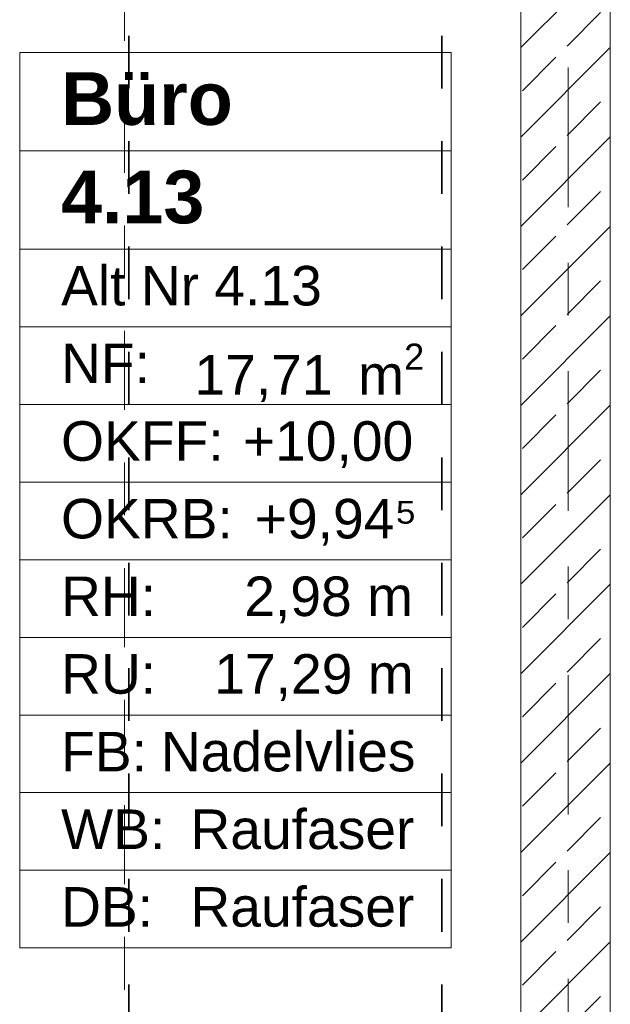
# Model space of a CAD drawing. Header units: metres. Extents: x -3.6 to 84.5, y -11 to 16.8.
# Tile 44 of 229: x 10.3 to 11.4, y 11 to 12.8. Entities that reach past the tile are written whole.
import ezdxf

# ---------------------------------------------------------------- set-up
doc = ezdxf.new("R2010")
doc.units = ezdxf.units.M
doc.header["$MEASUREMENT"] = 0
for name, pattern in [('Achse', [0.2, 0.1, -0.05, 0, -0.05]), ('Schnittlinie', [0.3, 0.15, -0.075, 0, -0.075]), ('Strichlinie doppelt', [0.546806, 0.264583, -0.105833, 0.070556, -0.105833])]:
    doc.linetypes.add(name, pattern=pattern)
for name, color, linetype in [('155 - Bemaßung_ Beschriftung.Ausbau - Deckenelemente', 7, 'Continuous'), ('201a - Marker.Schnitt - optisch Grundriss', 7, 'Continuous'), ('401 - Zone.Raum_ Raumbegrenzung_ Whg.', 7, 'Continuous'), ('451 - Universal.Achsen Raster', 7, 'Continuous'), ('605 - Struktur.Wand Innen', 7, 'Continuous')]:
    doc.layers.add(name, color=color, linetype=linetype)
doc.styles.add('ERSTELLTER_STIL_1', font='txt')
doc.styles.add('ERSTELLTER_STIL_2', font='txt')

msp = doc.modelspace()

# ---------------------------------------------------------------- hatches: boundary and pattern name
at = {"layer": '605 - Struktur.Wand Innen', "linetype": 'Continuous', "lineweight": 0, "true_color": 0x000000}
h = msp.add_hatch(dxfattribs=at)
h.set_pattern_fill('Beton__Stahlbeton_0001', color=18, style=0, pattern_type=2)
h.set_pattern_definition([(45, (0, 0), (-0.0848528, 0.0848528), []), (45, (-0.04243, 0.04243), (-0.0848528, 0.0848528), [0.09, -0.03])])
h.paths.add_polyline_path([(11.24, 8.5), (11.41, 8.5), (11.41, 13), (11.24, 13)])

# ---------------------------------------------------------------- linework, layer by layer
at = {"layer": '155 - Bemaßung_ Beschriftung.Ausbau - Deckenelemente', "color": 7, "linetype": 'Achse', "lineweight": 35}
for p, q in [((10.496, 12.99), (10.496, 8.51)), ((11.09, 12.99), (11.09, 8.51))]:
    msp.add_line(p, q, dxfattribs=at)
at = {"layer": '201a - Marker.Schnitt - optisch Grundriss', "color": 7, "linetype": 'Schnittlinie', "lineweight": 13}
msp.add_line((10.488, 14.48), (10.488, -0.78), dxfattribs=at)
at = {"layer": '401 - Zone.Raum_ Raumbegrenzung_ Whg.', "color": 7, "linetype": 'Continuous', "lineweight": 9}
for p, q in [((11.1079, 12.7583), (10.2891, 12.7583)), ((10.2891, 12.7583), (10.2891, 11.0591)), ((10.2891, 12.7583), (11.1079, 12.7583)), ((10.2891, 12.5716), (10.2891, 12.7583)), ((11.1079, 11.0591), (11.1079, 12.7583)), ((11.1079, 12.7583), (11.1079, 12.5716)), ((11.1079, 12.5716), (10.2891, 12.5716)), ((10.2891, 12.5716), (11.1079, 12.5716)), ((10.2891, 12.385), (10.2891, 12.5716)), ((11.1079, 12.5716), (11.1079, 12.385)), ((11.1079, 12.385), (10.2891, 12.385)), ((10.2891, 12.385), (11.1079, 12.385)), ((10.2891, 12.2377), (10.2891, 12.385)), ((11.1079, 12.385), (11.1079, 12.2377)), ((11.1079, 12.2377), (10.2891, 12.2377)), ((10.2891, 12.2377), (11.1079, 12.2377)), ((10.2891, 12.0904), (10.2891, 12.2377)), ((11.1079, 12.2377), (11.1079, 12.0904)), ((11.1079, 12.0904), (10.2891, 12.0904)), ((10.2891, 12.0904), (11.1079, 12.0904)), ((10.2891, 11.9431), (10.2891, 12.0904)), ((11.1079, 12.0904), (11.1079, 11.9431)), ((11.1079, 11.9431), (10.2891, 11.9431)), ((10.2891, 11.9431), (11.1079, 11.9431)), ((10.2891, 11.7958), (10.2891, 11.9431)), ((11.1079, 11.9431), (11.1079, 11.7958)), ((11.1079, 11.7958), (10.2891, 11.7958)), ((10.2891, 11.7958), (11.1079, 11.7958)), ((10.2891, 11.6484), (10.2891, 11.7958)), ((11.1079, 11.7958), (11.1079, 11.6484)), ((11.1079, 11.6484), (10.2891, 11.6484)), ((10.2891, 11.6484), (11.1079, 11.6484)), ((10.2891, 11.5011), (10.2891, 11.6484)), ((11.1079, 11.6484), (11.1079, 11.5011)), ((11.1079, 11.5011), (10.2891, 11.5011)), ((10.2891, 11.5011), (11.1079, 11.5011)), ((10.2891, 11.3538), (10.2891, 11.5011)), ((11.1079, 11.5011), (11.1079, 11.3538)), ((11.1079, 11.3538), (10.2891, 11.3538)), ((10.2891, 11.3538), (11.1079, 11.3538)), ((10.2891, 11.2065), (10.2891, 11.3538)), ((11.1079, 11.3538), (11.1079, 11.2065)), ((11.1079, 11.2065), (10.2891, 11.2065)), ((10.2891, 11.2065), (11.1079, 11.2065)), ((10.2891, 11.0591), (10.2891, 11.2065)), ((11.1079, 11.2065), (11.1079, 11.0591)), ((10.2891, 11.0591), (11.1079, 11.0591)), ((11.1079, 11.0591), (10.2891, 11.0591))]:
    msp.add_line(p, q, dxfattribs=at)
at = {"layer": '451 - Universal.Achsen Raster', "color": 160, "linetype": 'Strichlinie doppelt', "lineweight": 9, "true_color": 0x3232ff}
msp.add_line((11.33, -10.585), (11.33, 16.355), dxfattribs=at)
at = {"layer": '605 - Struktur.Wand Innen', "color": 7, "linetype": 'Continuous', "lineweight": 18, "flags": 128}
for points in [[(11.24, 13), (11.24, 8.5)], [(11.41, 8.5), (11.41, 13)]]:
    msp.add_lwpolyline(points, dxfattribs=at)

# ---------------------------------------------------------------- texts
at = {"layer": '401 - Zone.Raum_ Raumbegrenzung_ Whg.', "color": 7, "lineweight": 9, "attachment_point": 1}
for s, insert, char_height, style in [('\\A1;{\\pqj;\\pt0;\\fArial|b1|i0|c0|p38;}', (11.0294, 12.7435), 0.1, 'ERSTELLTER_STIL_1'), ('\\A1;{\\pqj;\\pt0;\\fArial|b1|i0|c0|p38;Büro}', (10.3676, 12.7207), 0.1, 'ERSTELLTER_STIL_1'), ('\\A1;{\\pqj;\\pt0;\\fArial|b1|i0|c0|p38;}', (11.0294, 12.5569), 0.1, 'ERSTELLTER_STIL_1'), ('\\A1;{\\pql;\\pt0;\\fArial|b1|i0|c0|p38;4.13}', (10.3676, 12.5341), 0.1, 'ERSTELLTER_STIL_1'), ('\\A1;{\\pqj;\\pt0;\\fArial|b0|i0|c0|p38;}', (11.0294, 12.3703), 0.075, 'ERSTELLTER_STIL_2'), ('\\A1;{\\pqj;\\pt0;\\fArial|b0|i0|c0|p38;Alt Nr 4.13}', (10.3676, 12.3532), 0.075, 'ERSTELLTER_STIL_2'), ('\\A1;{\\pqj;\\pt0;\\fArial|b0|i0|c0|p38;NF: }', (10.3676, 12.2058), 0.075, 'ERSTELLTER_STIL_2'), ('\\A1;{\\pql;\\pt0,0.05;\\fArial|b0|i0|c0|p38;17,71\\fArial|b0|i0|c0|p38;\\A1{\\H.66x;\\S^  ;}\\fArial|b0|i0|c0|p38; m\\fArial|b0|i0|c0|p38;\\A1{\\H.66x;\\S2^  ;}}', (10.6208, 12.2058), 0.075, 'ERSTELLTER_STIL_2'), ('\\A1;{\\pqj;\\pt0;\\fArial|b0|i0|c0|p38;OKFF: }', (10.3676, 12.0585), 0.075, 'ERSTELLTER_STIL_2'), ('\\A1;{\\pqj;\\pt0;\\fArial|b0|i0|c0|p38;+10,00}', (10.7126, 12.0585), 0.075, 'ERSTELLTER_STIL_2'), ('\\A1;{\\pqj;\\pt0;\\fArial|b0|i0|c0|p38;+9,94⁵}', (10.7352, 11.9112), 0.075, 'ERSTELLTER_STIL_2'), ('\\A1;{\\pqj;\\pt0;\\fArial|b0|i0|c0|p38;OKRB: }', (10.3676, 11.9112), 0.075, 'ERSTELLTER_STIL_2'), ('\\A1;{\\pqj;\\pt0;\\fArial|b0|i0|c0|p38;RH: }', (10.3676, 11.7639), 0.075, 'ERSTELLTER_STIL_2'), ('\\A1;{\\pqj;\\pt0;\\fArial|b0|i0|c0|p38;2,98 m}', (10.7153, 11.7639), 0.075, 'ERSTELLTER_STIL_2'), ('\\A1;{\\pqj;\\pt0;\\fArial|b0|i0|c0|p38;RU: }', (10.3676, 11.6166), 0.075, 'ERSTELLTER_STIL_2'), ('\\A1;{\\pqj;\\pt0;\\fArial|b0|i0|c0|p38;17,29 m}', (10.6584, 11.6166), 0.075, 'ERSTELLTER_STIL_2'), ('\\A1;{\\pqj;\\pt0;\\fArial|b0|i0|c0|p38;Nadelvlies}', (10.5569, 11.4692), 0.075, 'ERSTELLTER_STIL_2'), ('\\A1;{\\pqj;\\pt0;\\fArial|b0|i0|c0|p38;FB: }', (10.3676, 11.4692), 0.075, 'ERSTELLTER_STIL_2'), ('\\A1;{\\pqj;\\pt0;\\fArial|b0|i0|c0|p38;WB: }', (10.3676, 11.3219), 0.075, 'ERSTELLTER_STIL_2'), ('\\A1;{\\pqj;\\pt0;\\fArial|b0|i0|c0|p38;Raufaser}', (10.6131, 11.3219), 0.075, 'ERSTELLTER_STIL_2'), ('\\A1;{\\pqj;\\pt0;\\fArial|b0|i0|c0|p38;DB: }', (10.3676, 11.1746), 0.075, 'ERSTELLTER_STIL_2'), ('\\A1;{\\pqj;\\pt0;\\fArial|b0|i0|c0|p38;Raufaser}', (10.6131, 11.1746), 0.075, 'ERSTELLTER_STIL_2')]:
    msp.add_mtext(s, dxfattribs=dict(at, insert=insert, char_height=char_height, style=style))

doc.saveas('drawing.dxf')
